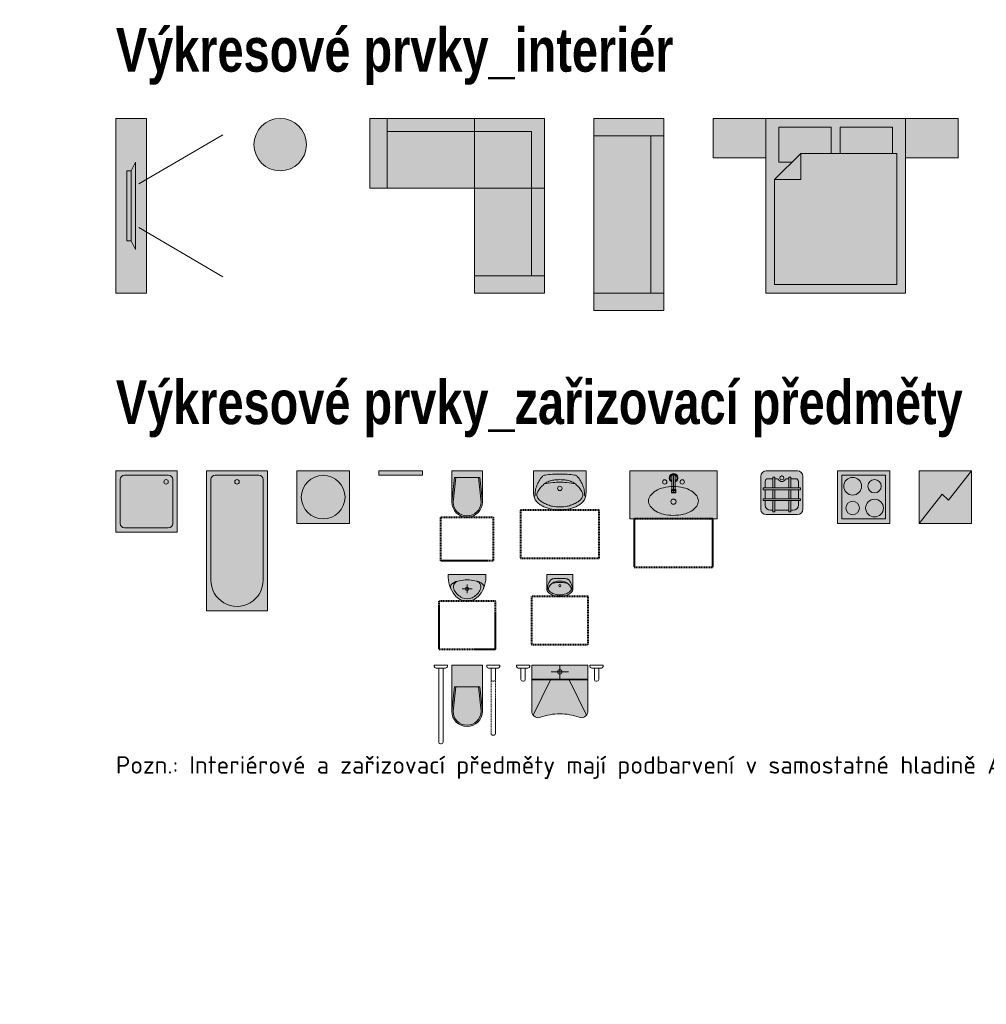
# Model space of a CAD drawing. Header units: millimetres. Extents: x -385852 to 693036, y -525006 to 444206.
# Tile 6 of 156: x -337704 to -326644, y 190566 to 201835. Entities that reach past the tile are written whole.
import ezdxf

# ---------------------------------------------------------------- set-up
doc = ezdxf.new("R2010")
doc.units = ezdxf.units.MM
doc.linetypes.add('DASHED', pattern=[19.049999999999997, 12.7, -6.35])
for name, color, linetype, lineweight in [('A99_N_int', 252, 'Continuous', 9), ('A99_N_leg-text', 7, 'Continuous', 9), ('A99_N_zariz', 251, 'Continuous', 9)]:
    doc.layers.add(name, color=color, linetype=linetype, lineweight=lineweight)
doc.layers.add('A99_N_int-plocha', color=7, linetype='Continuous', lineweight=9, true_color=0xffffff)
doc.layers.add('A99_X_pom', color=40, linetype='Continuous', lineweight=40, plot=False)
doc.styles.add('A99_nadpis', font='impact.ttf')
doc.styles.add('A99_popis', font='isocpeur.ttf')

# ---------------------------------------------------------------- blocks, each defined once
blk = doc.blocks.new('*U44')
at = {"layer": 'A99_N_int-plocha'}
h = blk.add_hatch(color=256, dxfattribs=at)
h.dxf.hatch_style = 1
h.paths.add_polyline_path([(-450, 1400), (0, 1400), (0, 800), (-450, 800)])
h = blk.add_hatch(color=256, dxfattribs=at)
h.dxf.hatch_style = 1
h.paths.add_polyline_path([(0, 800), (0, -800), (-2000, -800), (-2000, 800)])
h = blk.add_hatch(color=256, dxfattribs=at)
h.dxf.hatch_style = 1
h.paths.add_polyline_path([(-450, -800), (0, -800), (0, -1400), (-450, -1400)])
at = {"color": 0}
for p, q in [((-700, 700), (-700, 400)), ((-400, 400), (-700, 700)), ((-700, 400), (-400, 400))]:
    blk.add_line(p, q, dxfattribs=at)
for points in [[(-450, 1400), (0, 1400), (0, 800), (-450, 800)], [(0, 800), (0, -800), (-2000, -800), (-2000, 800)], [(-450, -800), (0, -800), (0, -1400), (-450, -1400)]]:
    blk.add_lwpolyline(points, close=True, dxfattribs=at)
for points in [[(-400, 400), (-400, -700), (-1900, -700), (-1900, 700), (-700, 700)], [(-400, 50), (-100, 50), (-100, 650), (-500, 650), (-500, 500)], [(-400, -50), (-100, -50), (-100, -650), (-400, -650)]]:
    blk.add_lwpolyline(points, dxfattribs=at)
blk = doc.blocks.new('*U25')
at = {"layer": 'A99_N_int-plocha'}
h = blk.add_hatch(color=256, dxfattribs=at)
h.dxf.hatch_style = 1
h.paths.add_polyline_path([(-800, 0), (-800, -2200), (0, -2200), (0, 0)])
at = {"color": 0}
for p, q in [((-800, -200), (0, -200)), ((-150, -2000), (-149.9999999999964, -200)), ((-800, -2000), (0, -2000))]:
    blk.add_line(p, q, dxfattribs=at)
blk.add_lwpolyline([(-800, 0), (-800, -2200), (0, -2200), (0, 0)], close=True, dxfattribs=at)
blk = doc.blocks.new('*U24')
at = {"layer": 'A99_N_int-plocha'}
h = blk.add_hatch(color=256, dxfattribs=at)
h.dxf.hatch_style = 1
h.paths.add_polyline_path([(-2000, -800), (-800, -800), (-800, 0), (-2000, 0)])
h.paths.add_polyline_path([(-800, -800), (0, -800), (0, 0), (-800, 0)])
h.paths.add_polyline_path([(0, -2000), (0, -800), (-800, -800), (-800, -2000)])
at = {"color": 0}
for p, q in [((-1800, -800), (-1800, 0)), ((-1800, 0), (-1800, -150)), ((-1800, -150), (-150, -150)), ((-150, -150), (-150, -1800)), ((-800, -1800), (0, -1800))]:
    blk.add_line(p, q, dxfattribs=at)
for points in [[(-2000, -800), (-800, -800), (-800, 0), (-2000, 0)], [(-800, -800), (0, -800), (0, 0), (-800, 0)], [(0, -2000), (0, -800), (-800, -800), (-800, -2000)]]:
    blk.add_lwpolyline(points, close=True, dxfattribs=at)
blk = doc.blocks.new('*U29')
at = {"layer": 'A99_N_int-plocha'}
h = blk.add_hatch(color=256, dxfattribs=at)
h.dxf.hatch_style = 1
h.paths.add_polyline_path([(350, -2000), (0, -2000), (0, 0), (350, 0)])
at = {"color": 0, "linetype": 'Continuous'}
for p, q in [((262.8214636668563, -749.8453232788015), (1223.190736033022, -187.6619475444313)), ((262.8214636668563, -1250.154676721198), (1223.190736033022, -1812.338052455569))]:
    blk.add_line(p, q, dxfattribs=at)
at = {"color": 0}
for points in [[(350, -2000), (0, -2000), (0, 0), (350, 0)], [(225, -1500), (225, -500), (175, -600), (175, -1400)], [(175, -1400), (175, -600), (125, -600), (125, -1400)]]:
    blk.add_lwpolyline(points, close=True, dxfattribs=at)
blk = doc.blocks.new('*U28')
at = {"layer": 'A99_N_int-plocha'}
h = blk.add_hatch(color=256, dxfattribs=at)
h.dxf.hatch_style = 1
edge = h.paths.add_edge_path()
edge.add_arc((0, 0), 300, 0, 360)
at = {"color": 0, "linetype": 'Continuous'}
blk.add_circle((0, 0), 300, dxfattribs=at)
blk = doc.blocks.new('*U78')
at = {"layer": 'A99_N_int-plocha'}
h = blk.add_hatch(color=256, dxfattribs=at)
h.dxf.hatch_style = 1
h.paths.add_polyline_path([(0, 0), (1600, 0), (1600, -700), (0, -700)])
at = {"color": 0}
for p, q in [((50, -600), (50, -100)), ((100, -50), (1250, -50)), ((1250, -650), (100, -650))]:
    blk.add_line(p, q, dxfattribs=at)
blk.add_lwpolyline([(0, 0), (1600, 0), (1600, -700), (0, -700)], close=True, dxfattribs=at)
blk.add_circle((125, -350), 25, dxfattribs=at)
for centre, radius, start, end in [((100, -100), 50, 90, 180), ((1250, -350), 300, 270, 90), ((100, -600), 50, 180, 270)]:
    blk.add_arc(centre, radius, start, end, dxfattribs=at)
blk = doc.blocks.new('A99_zariz-pracka')
at = {"layer": 'A99_N_int-plocha'}
h = blk.add_hatch(color=256, dxfattribs=at)
h.dxf.hatch_style = 1
h.paths.add_polyline_path([(0, -600), (600, -600), (600, 0), (0, 0)])
at = {"color": 0}
blk.add_lwpolyline([(0, -600), (600, -600), (600, 0), (0, 0)], close=True, dxfattribs=at)
blk.add_circle((300, -300), 250, dxfattribs=at)
blk = doc.blocks.new('A99_zariz-zebrik')
at = {"layer": 'A99_N_int-plocha'}
h = blk.add_hatch(color=256, dxfattribs=at)
h.dxf.hatch_style = 1
h.paths.add_polyline_path([(0, 0), (500, 0), (500, -50), (0, -50)])
at = {"color": 0}
blk.add_lwpolyline([(0, 0), (500, 0), (500, -50), (0, -50)], close=True, dxfattribs=at)
blk = doc.blocks.new('*U79')
at = {"layer": 'A99_N_int-plocha'}
h = blk.add_hatch(color=256, dxfattribs=at)
h.dxf.hatch_style = 1
h.paths.add_polyline_path([(0, 0), (600, 0), (600, -600), (0, -600)])
at = {"color": 0}
for points in [[(0, 0), (600, 0), (600, -600), (0, -600)], [(50, -50), (549.9999999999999, -50), (550, -550), (50, -550)]]:
    blk.add_lwpolyline(points, close=True, dxfattribs=at)
for centre, radius in [((175, -175), 101.4376994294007), ((425, -174.9999999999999), 76.87909851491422), ((424.9999999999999, -424.9999999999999), 101.4376994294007), ((175.0000000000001, -424.9999999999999), 76.87909851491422)]:
    blk.add_circle(centre, radius, dxfattribs=at)
blk = doc.blocks.new('A99_zariz-lednicka')
at = {"layer": 'A99_N_int-plocha'}
h = blk.add_hatch(color=256, dxfattribs=at)
h.dxf.hatch_style = 1
h.paths.add_polyline_path([(0, 0), (600, 0), (600, -600), (0, -600)])
at = {"color": 0}
for p, q in [((335.3553390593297, -335.3553390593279), (600, 0)), ((264.6446609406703, -264.6446609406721), (0, -600)), ((264.6446609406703, -264.6446609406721), (335.3553390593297, -335.3553390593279))]:
    blk.add_line(p, q, dxfattribs=at)
blk.add_lwpolyline([(0, 0), (600, 0), (600, -600), (0, -600)], close=True, dxfattribs=at)
blk = doc.blocks.new('A99_zariz-vylevka')
at = {"layer": 'A99_N_int-plocha'}
blk.add_hatch(color=256, dxfattribs=at).paths.add_polyline_path([(240.097026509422, -59.79986404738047, 0.4132369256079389), (180.0973607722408, -7.247535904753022e-12), (-180.0973607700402, 0, 0.413263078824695), (-239.9026397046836, -59.99973726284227), (-239.9026397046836, -439.8362903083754, 0.4151646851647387), (-179.7078118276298, -499.8360275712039), (180.0973607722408, -499.8360275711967, 0.4151908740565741), (240.097026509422, -439.6358925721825)])
at = {"color": 0}
for p, q in [((180.0973607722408, 0), (-180.0973607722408, 0)), ((-239.9026397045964, -439.8362903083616), (-239.9026397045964, -59.99973726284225)), ((-101.9642099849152, -89.83614344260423), (-159.9028685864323, -89.83614344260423)), ((-101.9642099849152, -69.97172904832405), (-79.21494334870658, -69.97172904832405)), ((-101.9642099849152, -194.9652039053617), (-101.9642099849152, -69.97172904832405)), ((-79.21494334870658, -69.97172904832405), (-79.21494334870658, -194.9652039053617)), ((-49.6560740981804, -89.83614344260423), (-79.21494334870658, -89.83614344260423)), ((-40.33475570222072, -96.21495523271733), (-49.6560740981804, -89.83614344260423)), ((49.85009352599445, -89.83604712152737), (40.52872113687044, -96.21501336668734)), ((81.45142595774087, -89.83604712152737), (49.85009352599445, -89.83604712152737)), ((81.45142595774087, -69.97172904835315), (104.2006925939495, -69.97172904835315)), ((81.45142595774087, -194.9652039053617), (81.45142595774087, -69.97172904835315)), ((104.2006925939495, -69.97172904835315), (104.2006925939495, -194.9652039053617)), ((160.0971156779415, -89.83601898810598), (104.2006925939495, -89.83604712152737)), ((240.097026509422, -60.23482894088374), (240.097026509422, -440.0361635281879)), ((-211.4446423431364, -194.9652039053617), (212.2592740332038, -194.9652039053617)), ((-211.4446423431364, -216.2708616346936), (-211.4446423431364, -194.9652039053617)), ((212.2592740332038, -216.2708616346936), (-211.4446423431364, -216.2708616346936)), ((-189.9028570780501, -194.9652039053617), (-189.9028570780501, -119.9135433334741)), ((-189.902599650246, -318.5382662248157), (-189.902599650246, -216.2708616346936)), ((-101.9642099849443, -318.5382662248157), (-101.9642099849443, -216.2708616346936)), ((-79.21494334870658, -216.2708616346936), (-79.21494334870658, -318.5382662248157)), ((81.45142595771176, -318.5382662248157), (81.45142595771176, -216.2708616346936)), ((104.2006925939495, -216.2708616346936), (104.2006925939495, -318.5382662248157)), ((190.09711424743, -119.836018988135), (190.09711424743, -194.9652039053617)), ((190.09711424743, -216.2708616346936), (190.09711424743, -318.5382662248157)), ((212.2592740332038, -194.9652039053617), (212.2592740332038, -216.2708616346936)), ((-211.4446423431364, -339.8439239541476), (-211.4446423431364, -318.5382662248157)), ((-211.4446423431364, -318.5382662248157), (212.2592740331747, -318.5382662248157)), ((212.2592740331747, -318.5382662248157), (212.2592740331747, -339.8439239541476)), ((212.2592740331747, -339.8439239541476), (-211.4446423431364, -339.8439239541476)), ((-189.902599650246, -389.9377766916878), (-189.902599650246, -339.8439239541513)), ((-101.9642099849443, -449.8359798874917), (-130.096866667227, -449.8359798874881)), ((-101.9642099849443, -469.0982828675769), (-101.9642099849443, -339.8439239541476)), ((-79.21494334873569, -339.8439239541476), (-79.21494334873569, -469.0982828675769)), ((81.45142595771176, -449.8359798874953), (-79.21494334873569, -449.8359798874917)), ((81.45142595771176, -469.098282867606), (81.45142595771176, -339.8439239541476)), ((104.2006925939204, -339.8439239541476), (104.2006925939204, -469.098282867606)), ((130.0972592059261, -449.8359798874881), (104.2006925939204, -449.8359798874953)), ((190.09711424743, -339.8439239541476), (190.09711424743, -389.9717099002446)), ((180.0973607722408, -499.8360275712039), (-180.0973607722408, -499.8360275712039)), ((-79.21494334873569, -469.0982828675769), (-101.9642099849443, -469.0982828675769)), ((104.2006925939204, -469.098282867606), (81.45142595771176, -469.098282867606))]:
    blk.add_line(p, q, dxfattribs=at)
for centre, radius, start, end in [((-179.9025862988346, -59.99973726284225), 60.00005340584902, 90.18599608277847, 180), ((-159.9029534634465, -119.8363761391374), 30.00000286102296, 90.00002003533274, 180.1473786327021), ((0.09699741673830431, -75.76831837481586), 45.3077434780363, 206.8260615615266, 333.1738560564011), ((0.09704749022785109, -80.50788683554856), 23.37559493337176, 110.3918908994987, 270), ((0.09704749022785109, -80.50788683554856), 23.37559493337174, 74.85069234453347, 105.1493076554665), ((0.09704749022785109, -80.50788683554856), 23.37559493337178, 270, 69.6081091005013), ((160.0971156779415, -119.8360156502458), 29.99999666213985, 0, 90.07846720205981), ((180.0973607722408, -59.99999952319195), 59.99999952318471, 0.1911156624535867, 90), ((-179.9025862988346, -439.8362903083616), 60.00005340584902, 180, 269.8140039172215), ((-129.902680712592, -389.8362893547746), 60.00000476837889, 180.0969133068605, 269.8145657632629), ((130.0972592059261, -389.8359713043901), 60.00000858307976, 270, 359.8703790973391), ((180.0973607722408, -439.8360280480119), 59.99999952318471, 270, 359.8088843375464)]:
    blk.add_arc(centre, radius, start, end, dxfattribs=at)
blk = doc.blocks.new('*U77')
at = {"layer": 'A99_N_int-plocha'}
blk.add_hatch(color=256, dxfattribs=at).paths.add_polyline_path([(0, 0), (700, 0), (700, 700), (0, 700)])
at = {"color": 0}
blk.add_lwpolyline([(0, 0), (700, 0), (700, 700), (0, 700)], close=True, dxfattribs=at)
blk.add_lwpolyline([(100, 50), (600, 50, 0.414213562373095), (650, 100), (650, 600, 0.414213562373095), (600, 650), (100, 650, 0.414213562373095), (50, 600), (50, 100, 0.414213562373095)], format="xyb", close=True, dxfattribs=at)
blk.add_circle((125, 125), 25, dxfattribs=at)
blk = doc.blocks.new('A99_zariz-wc')
at = {"layer": 'A99_N_int-plocha'}
h = blk.add_hatch(color=256, dxfattribs=at)
h.dxf.hatch_style = 1
h.paths.add_polyline_path([(-175, 0), (-175, -354.9999999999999), (-145, -75), (145, -75), (175, -355.0000000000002), (175, 3.552713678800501e-15)])
h.paths.add_polyline_path([(-129.914148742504, -75), (-159.9980822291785, -355.783379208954, 0.995115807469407), (159.9980822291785, -355.7833792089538), (129.9141487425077, -75)], flags=17)
h.paths.add_polyline_path([(-175, -355, 1), (175, -354.9999999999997), (145, -75), (129.9141487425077, -75), (159.9980822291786, -355.783379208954, -0.9951158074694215), (-159.9980822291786, -355.7833792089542), (-129.914148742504, -75), (-145, -75)])
at = {"color": 0}
for p, q in [((-145, -75), (-175, -355)), ((-129.914148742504, -75), (-159.99808222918, -355.7833792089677)), ((-145, -75), (145, -75)), ((129.9141487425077, -75), (159.99808222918, -355.7833792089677)), ((145, -75), (175, -355))]:
    blk.add_line(p, q, dxfattribs=at)
blk.add_lwpolyline([(175, -355), (175, 0), (-175, 0), (-175, -355)], dxfattribs=at)
for radius, start, end in [(175, 180, 0), (160, 180.2805281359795, 359.7194718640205)]:
    blk.add_arc((0, -355), radius, start, end, dxfattribs=at)
at = {"layer": 'A99_X_pom', "linetype": 'DASHED'}
blk.add_lwpolyline([(-300, -530), (300, -530), (300, -1030), (-300, -1030)], close=True, dxfattribs=at)
blk = doc.blocks.new('A99_zariz-umyvadlo')
at = {"layer": 'A99_N_int-plocha'}
h = blk.add_hatch(color=256, dxfattribs=at)
h.dxf.hatch_style = 1
edge = h.paths.add_edge_path()
edge.add_line((300, 0), (-300, 0))
edge.add_line((-300, 0), (-300, -249.9999855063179))
edge.add_spline(control_points=[(-299.9999992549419, -250), (-299.2289338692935, -265.7484558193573), (-297.6852931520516, -297.2762070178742), (-276.9343290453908, -340.8458056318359), (-244.3402594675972, -375.7704109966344), (-190.0385187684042, -408.8369978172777), (-115.1061420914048, -434.8639283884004), (-45.60767403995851, -448.4934414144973), (-7.000217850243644, -448.5273058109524), (0, -448.5334030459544)], knot_values=[0, 0, 0, 0, 46.92428260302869, 93.94045511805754, 141.1205440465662, 188.4351576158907, 283.1398468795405, 377.9124379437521, 398.902203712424, 398.902203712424, 398.902203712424, 398.902203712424], degree=3, periodic=0)
edge.add_spline(control_points=[(0, -448.5334030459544), (7.000217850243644, -448.5273058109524), (45.60767403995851, -448.4934414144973), (115.1061420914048, -434.8639283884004), (190.0385187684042, -408.8369978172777), (244.3402594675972, -375.7704109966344), (276.9343290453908, -340.8458056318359), (297.6852931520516, -297.2762070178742), (299.2289338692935, -265.7484558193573), (299.9999992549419, -250)], knot_values=[0, 0, 0, 0, 20.98976576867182, 115.7623568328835, 210.4670460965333, 257.7816596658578, 304.9617485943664, 351.9779211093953, 398.902203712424, 398.902203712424, 398.902203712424, 398.902203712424], degree=3, periodic=0)
edge.add_line((300, -249.9999855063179), (300, 0))
at = {"color": 0}
for p, q in [((-300, 0), (300, 0)), ((-300, 0), (-300, -250)), ((300, 0), (300, -250))]:
    blk.add_line(p, q, dxfattribs=at)
blk.add_circle((0, -200), 25, dxfattribs=at)
for points in [[(-284.4695158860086, -289.5753346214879), (-279.5693469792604, -228.2609031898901), (-263.3996659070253, -168.8658191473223), (-236.5059236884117, -113.39369284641), (-199.7953190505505, -63.71574806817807), (-185.9586148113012, -52.87118353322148), (-169.1679986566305, -47.45569846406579), (-84.7852158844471, -38.67629665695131), (-0.2640467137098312, -35.42993408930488)], [(0, -100), (-55.35228253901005, -102.4615493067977), (-109.2510482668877, -113.7910947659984), (-159.3845257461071, -137.0031224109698), (-202.4950102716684, -171.2167697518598), (-237.5608412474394, -213.456910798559), (-263.082897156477, -261.9177105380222), (-256.3669442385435, -302.1971367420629), (-232.1244377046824, -335.2575349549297), (-186.4177426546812, -366.1751130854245), (-136.0656995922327, -388.989315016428), (-82.52657496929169, -405.2865751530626), (0.005794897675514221, -412.735141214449)], [(0, -100), (55.35228253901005, -102.4615493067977), (109.2510482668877, -113.7910947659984), (159.3845257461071, -137.0031224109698), (202.4950102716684, -171.2167697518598), (237.5608412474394, -213.456910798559), (263.082897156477, -261.9177105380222), (256.3669442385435, -302.1971367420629), (232.1244377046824, -335.2575349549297), (186.4177426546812, -366.1751130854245), (136.0656995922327, -388.989315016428), (82.52657496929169, -405.2865751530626), (-0.005794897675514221, -412.735141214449)], [(284.4695158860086, -289.5753346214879), (279.5693469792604, -228.2609031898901), (263.3996659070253, -168.8658191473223), (236.5059236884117, -113.39369284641), (199.7953190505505, -63.71574806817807), (185.9586148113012, -52.87118353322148), (169.1679986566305, -47.45569846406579), (84.7852158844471, -38.67629665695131), (0.2640467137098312, -35.42993408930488)], [(-299.9999992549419, -250), (-294.6253604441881, -296.6154647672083), (-275.003971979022, -339.3415878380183), (-243.0360894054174, -374.0405110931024), (-203.1757791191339, -399.5322415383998), (-114.476178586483, -432.7189713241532), (-20.98810729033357, -448.2696800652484), (0.003679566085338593, -448.5334062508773)], [(299.9999992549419, -250), (294.6253604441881, -296.6154647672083), (275.003971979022, -339.3415878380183), (243.0360894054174, -374.0405110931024), (203.1757791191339, -399.5322415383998), (114.476178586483, -432.7189713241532), (20.98810729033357, -448.2696800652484), (-0.003679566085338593, -448.5334062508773)]]:
    blk.add_spline(points, degree=3, dxfattribs=at)
for points in [[(0.002854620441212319, -130.2529310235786), (-26.17006910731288, -130.3520799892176), (-104.788598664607, -130.6499047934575), (-148.2291132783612, -141.7525053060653), (-177.2078301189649, -149.1589349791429)], [(-0.002854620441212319, -130.2529310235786), (26.17006910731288, -130.3520799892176), (104.788598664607, -130.6499047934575), (148.2291132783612, -141.7525053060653), (177.2078301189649, -149.1589349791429)]]:
    blk.add_open_spline(points, degree=3, knots=[0, 0, 0, 0, 56.03453821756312, 168.3171908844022, 168.3171908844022, 168.3171908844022, 168.3171908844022], dxfattribs=at)
at = {"layer": 'A99_X_pom', "linetype": 'DASHED'}
blk.add_lwpolyline([(-450.0000000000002, -998.5334062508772), (449.9999999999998, -998.5334062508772), (449.9999999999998, -448.5334062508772), (-450.0000000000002, -448.5334062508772)], close=True, dxfattribs=at)
blk = doc.blocks.new('A99_zariz-umyvadlo-wc')
at = {"layer": 'A99_N_int-plocha'}
h = blk.add_hatch(color=256, dxfattribs=at)
edge = h.paths.add_edge_path()
edge.add_line((150.0000000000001, 0), (-150, 0))
edge.add_line((-150, 0), (-150, -150.7332895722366))
edge.add_spline(control_points=[(-149.999999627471, -150.7332968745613), (-149.6144669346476, -158.6075247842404), (-148.8426465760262, -174.3714003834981), (-138.4671645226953, -196.1561996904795), (-122.1701297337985, -213.6185023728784), (-95.01925938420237, -230.1517957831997), (-57.55307104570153, -243.1652610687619), (-22.80383701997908, -249.9800175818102), (-3.500108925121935, -249.9969497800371), (5.684341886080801e-14, -249.9999983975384)], knot_values=[0, 0, 0, 0, 23.46214130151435, 46.97022755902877, 70.5602720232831, 94.21757880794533, 141.5699234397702, 188.9562189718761, 199.451101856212, 199.451101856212, 199.451101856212, 199.451101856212], degree=3, periodic=0)
edge.add_spline(control_points=[(-5.684341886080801e-14, -249.9999983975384), (3.500108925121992, -249.9969497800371), (22.80383701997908, -249.9800175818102), (57.55307104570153, -243.1652610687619), (95.01925938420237, -230.1517957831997), (122.1701297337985, -213.6185023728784), (138.4671645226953, -196.1561996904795), (148.8426465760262, -174.3714003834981), (149.6144669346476, -158.6075247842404), (149.999999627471, -150.7332968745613)], knot_values=[0, 0, 0, 0, 10.49488288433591, 57.88117841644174, 105.2335230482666, 128.8908298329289, 152.4808742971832, 175.9889605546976, 199.451101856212, 199.451101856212, 199.451101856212, 199.451101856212], degree=3, periodic=0)
edge.add_line((150, -150.7332895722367), (150.0000000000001, 0))
at = {"color": 0}
for p, q in [((-150, 0), (150, 0)), ((-150, 0), (-150, -150.7332968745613)), ((150, 0), (150, -150.7332968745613))]:
    blk.add_line(p, q, dxfattribs=at)
blk.add_circle((-2.168404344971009e-19, -125.7332968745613), 12.5, dxfattribs=at)
for points in [[(-142.2347579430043, -170.5209641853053), (-139.7846734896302, -139.8637484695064), (-131.6998329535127, -110.1662064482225), (-118.2529618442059, -82.43014329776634), (-99.89765952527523, -57.59117090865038), (-92.97930740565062, -52.16888864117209), (-84.58399932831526, -49.46114610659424), (-42.39260794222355, -45.071445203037), (-0.1320233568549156, -43.44826391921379)], [(-2.168404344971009e-19, -75.73329687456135), (-27.67614126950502, -76.96407152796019), (-54.62552413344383, -82.62884425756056), (-79.69226287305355, -94.23485808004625), (-101.2475051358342, -111.3416817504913), (-118.7804206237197, -132.4617522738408), (-131.5414485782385, -156.6921521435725), (-128.1834721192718, -176.8318652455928), (-116.0622188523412, -193.3620643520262), (-93.2088713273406, -208.8208534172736), (-68.03284979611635, -220.2279543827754), (-41.26328748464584, -228.3765844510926), (0.002897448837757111, -232.1008674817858)], [(-2.168404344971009e-19, -75.73329687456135), (27.67614126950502, -76.96407152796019), (54.62552413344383, -82.62884425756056), (79.69226287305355, -94.23485808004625), (101.2475051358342, -111.3416817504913), (118.7804206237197, -132.4617522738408), (131.5414485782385, -156.6921521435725), (128.1834721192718, -176.8318652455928), (116.0622188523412, -193.3620643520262), (93.2088713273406, -208.8208534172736), (68.03284979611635, -220.2279543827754), (41.26328748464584, -228.3765844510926), (-0.002897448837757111, -232.1008674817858)], [(142.2347579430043, -170.5209641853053), (139.7846734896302, -139.8637484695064), (131.6998329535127, -110.1662064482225), (118.2529618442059, -82.43014329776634), (99.89765952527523, -57.59117090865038), (92.97930740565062, -52.16888864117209), (84.58399932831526, -49.46114610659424), (42.39260794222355, -45.071445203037), (0.1320233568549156, -43.44826391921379)], [(-149.999999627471, -150.7332968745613), (-147.3126802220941, -174.0410292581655), (-137.501985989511, -195.4040907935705), (-121.5180447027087, -212.7535524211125), (-101.587889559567, -225.4994176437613), (-57.2380892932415, -242.092782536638), (-10.49405364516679, -249.8681369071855), (0.001839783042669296, -250)], [(149.999999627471, -150.7332968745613), (147.3126802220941, -174.0410292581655), (137.501985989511, -195.4040907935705), (121.5180447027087, -212.7535524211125), (101.587889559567, -225.4994176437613), (57.2380892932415, -242.092782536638), (10.49405364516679, -249.8681369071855), (-0.001839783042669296, -250)]]:
    blk.add_spline(points, degree=3, dxfattribs=at)
for points in [[(0.001427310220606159, -90.85976238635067), (-13.08503455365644, -90.90933686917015), (-52.39429933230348, -91.0582492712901), (-74.1145566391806, -96.60954952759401), (-88.60391505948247, -100.3127643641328)], [(-0.00142731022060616, -90.85976238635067), (13.08503455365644, -90.90933686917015), (52.39429933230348, -91.0582492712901), (74.1145566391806, -96.60954952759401), (88.60391505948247, -100.3127643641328)]]:
    blk.add_open_spline(points, degree=3, knots=[0, 0, 0, 0, 56.03453821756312, 168.3171908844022, 168.3171908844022, 168.3171908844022, 168.3171908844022], dxfattribs=at)
at = {"layer": 'A99_X_pom', "linetype": 'DASHED'}
blk.add_lwpolyline([(-325.0000000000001, -800), (324.9999999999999, -800), (324.9999999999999, -250), (-325.0000000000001, -250)], close=True, dxfattribs=at)
blk = doc.blocks.new('A99_zariz-pisoar')
at = {"layer": 'A99_N_int-plocha'}
h = blk.add_hatch(color=256, dxfattribs=at)
h.dxf.hatch_style = 1
h.paths.add_polyline_path([(215.2215564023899, 0), (-215.2215564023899, 0, 0.1860006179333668), (-142.1899665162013, -234.5585546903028, 0.2257689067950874), (-0.4222610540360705, -302.1513217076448, 0.2269840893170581), (142.189966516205, -234.5585546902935, 0.1860006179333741)])
at = {"color": 0, "linetype": 'Continuous', "ltscale": 0.75, "flags": 128}
for points in [[(215.22155640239, 0), (-215.22155640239, 0)], [(56.56379635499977, -162.9590479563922), (-56.56379635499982, -162.9590479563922)], [(-2.109423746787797e-14, -114.2713213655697), (-2.109423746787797e-14, -211.6467745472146)]]:
    blk.add_lwpolyline(points, dxfattribs=at)
at = {"color": 0, "linetype": 'Continuous', "ltscale": 0.75}
blk.add_lwpolyline([(-0.4222610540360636, -302.1513217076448), (0.4222610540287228, -302.1513217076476)], dxfattribs=at)
blk.add_circle((-0.0001937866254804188, -162.9590479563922), 19.41418440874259, dxfattribs=at)
for centre, radius, start, end in [((125.6530567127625, -22.51484457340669), 341.6173591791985, 176.2210898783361, 218.3676585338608), ((-125.6530567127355, -22.5148445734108), 341.6173591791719, 321.6323414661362, 3.778910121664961), ((-147.1400908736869, -139.2162310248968), 42.23022447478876, 115.7461888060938, 194.7024902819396), ((-64.14103652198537, -240.3328670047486), 172.1465675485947, 97.53816660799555, 126.0650412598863), ((-88.73546322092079, -140.5580462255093), 68.46194970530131, 104.1542663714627, 212.0986521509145), ((0.7500031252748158, -490.1420234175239), 429.4707053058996, 78.11399764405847, 101.7522069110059), ((67.46745701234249, -235.8632313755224), 167.4012464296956, 48.02696675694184, 82.53856408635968), ((87.87184271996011, -140.3178739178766), 69.68348352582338, 325.1438198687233, 71.65829422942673), ((155.0944593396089, -139.104047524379), 36.86402529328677, 330.4468350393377, 48.70535169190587), ((37.05405946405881, -79.28426042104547), 208.1187206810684, 207.9835329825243, 242.9873758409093), ((-10.95787445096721, -105.4380226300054), 172.9750809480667, 292.969333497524, 334.412788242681), ((-0.2739060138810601, -119.3734191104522), 182.7779628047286, 219.0642593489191, 269.9534948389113), ((-0.463537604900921, -151.0993783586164), 127.1007327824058, 243.3512521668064, 296.6487478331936), ((0.2739060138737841, -119.3734191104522), 182.7779628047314, 270.0465051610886, 320.9357406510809)]:
    blk.add_arc(centre, radius, start, end, dxfattribs=at)
at = {"layer": 'A99_X_pom', "linetype": 'DASHED'}
blk.add_lwpolyline([(-325.0000000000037, -852.1513217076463), (324.9999999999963, -852.1513217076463), (324.9999999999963, -302.1513217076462), (-325.0000000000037, -302.1513217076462)], close=True, dxfattribs=at)
blk = doc.blocks.new('A99_zariz-umyvadlo-invalid')
h = blk.add_hatch()
h.set_pattern_fill('ANGLE', color=256, scale=10)
h.set_pattern_definition([(0, (0, 0), (0, 2.75), [2, -0.75]), (90, (0, 0), (-2.75, 1.683889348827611e-16), [2, -0.75])])
edge = h.paths.add_edge_path()
edge.add_line((-320.0000114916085, 2.113973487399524e-12), (-320.0000460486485, -536.7848437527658))
edge.add_arc((-246.0125233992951, -524.5028857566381), 75.00000000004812, 189.4251753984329, 290.4578278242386)
edge.add_arc((-1.350067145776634, -1180.35356454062), 624.9998788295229, 89.87624000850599, 110.457827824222, ccw=False)
edge.add_arc((1.349873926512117, -1180.353564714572), 624.9998788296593, 69.54216479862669, 90.12375261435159, ccw=False)
edge.add_arc((246.0124146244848, -524.5029174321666), 74.9999999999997, 249.5421647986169, 350.5748598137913)
edge.add_line((319.9999448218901, -536.7848299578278), (319.9999793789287, 0))
edge.add_line((319.9999793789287, -3.918869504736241e-14), (-319.9999793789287, 3.208326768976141e-14))
at = {"layer": 'A99_N_int-plocha'}
h = blk.add_hatch(color=256, dxfattribs=at)
h.dxf.hatch_style = 1
edge = h.paths.add_edge_path()
edge.add_arc((246.0124146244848, -524.5029174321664), 74.99999999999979, 320.7857191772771, 350.5748598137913)
edge.add_line((319.9999448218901, -536.7848299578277), (319.9999686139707, -167.2153170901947))
edge.add_line((319.9999686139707, -167.2153170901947), (108.5126606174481, -167.2153034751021))
edge.add_line((108.5126606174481, -167.2153034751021), (304.1214345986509, -571.9196001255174))
edge = h.paths.add_edge_path()
edge.add_arc((-246.0125233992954, -524.5028857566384), 75.0000000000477, 219.2142127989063, 290.4578278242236)
edge.add_arc((-1.350067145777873, -1180.35356454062), 624.9998788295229, 449.8762400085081, 470.4578278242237, ccw=False)
edge.add_arc((1.349873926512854, -1180.353564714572), 624.9998788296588, 429.5421647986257, 450.12375261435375, ccw=False)
edge.add_arc((246.0124146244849, -524.5029174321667), 74.99999999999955, 249.5421647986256, 320.7857191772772)
edge.add_line((304.1214345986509, -571.9196001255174), (108.5126606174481, -167.2153034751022))
edge.add_line((108.5126606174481, -167.2153034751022), (-108.5128033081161, -167.2152895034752))
edge.add_line((-108.5128033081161, -167.2152895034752), (-304.1215996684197, -571.9194994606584))
edge = h.paths.add_edge_path()
edge.add_arc((-246.0125233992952, -524.5028857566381), 75.00000000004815, 189.4251753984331, 219.2142127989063)
edge.add_line((-304.1215996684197, -571.9194994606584), (-108.5128033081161, -167.2152895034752))
edge.add_line((-108.5128033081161, -167.2152895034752), (-320.000022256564, -167.2152758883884))
edge.add_line((-320.000022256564, -167.2152758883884), (-320.0000460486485, -536.784843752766))
h.paths.add_polyline_path([(-320.0000222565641, -167.2152758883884), (-108.5128033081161, -167.2152895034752), (319.9999686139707, -167.2153170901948), (319.9999692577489, -157.2153170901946), (-320.0000216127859, -157.2152758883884)])
h.paths.add_polyline_path([(-320.0000216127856, -157.2152758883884), (319.9999692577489, -157.2153170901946), (319.9999793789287, -3.208326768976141e-14), (-320.0000114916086, 4.629412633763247e-14)])
for p, q in [((-495.0000135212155, 1.567733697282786e-13), (-495.0000135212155, -11.85424949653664)), ((-494.9999773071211, 1.287554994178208e-06), (-344.9999773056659, 1.347085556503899e-06)), ((-345.000013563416, -11.85424954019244), (-345.0000135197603, 1.016642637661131e-13)), ((-6.058037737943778e-05, 3.126388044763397e-12), (-7.02370508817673e-05, -150.0000000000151)), ((-475.0000135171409, -31.85424949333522), (-365.0000135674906, -31.85424953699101)), ((-445.0000135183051, -31.85424949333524), (-445.0000133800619, -161.854249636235)), ((-395.000013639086, -161.8542497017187), (-395.0000135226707, -31.85424949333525)), ((99.99993459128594, -75.00000643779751), (-100.0000654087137, -74.99999356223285)), ((344.9999773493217, -11.85425082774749), (344.9999773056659, -1.287554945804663e-06)), ((345.0000135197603, -1.805920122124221e-06), (495.0000135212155, -1.746389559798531e-06)), ((474.9999773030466, -31.85425078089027), (364.9999773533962, -31.85425082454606)), ((395.000013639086, -161.8542497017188), (395.0000135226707, -31.8542494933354)), ((445.0000135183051, -31.8542494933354), (445.0000133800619, -161.8542496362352)), ((494.9999773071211, -1.287554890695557e-06), (494.9999773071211, -11.85425078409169)), ((-425.0000133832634, -181.8542496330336), (-415.0000135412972, -181.8542497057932)), ((319.9999371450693, -157.2153170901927), (-320.0000537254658, -157.2152758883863)), ((319.9999365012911, -167.2153170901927), (-320.0000543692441, -167.2152758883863)), ((-304.1216116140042, -571.919524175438), (-108.5128033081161, -167.2152895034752)), ((304.1214226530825, -571.9195754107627), (108.5126606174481, -167.2153034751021)), ((425.0000133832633, -181.8542496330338), (415.0000135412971, -181.8542497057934))]:
    blk.add_line(p, q)
blk.add_lwpolyline([(-320.0000114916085, 2.113973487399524e-12), (-320.0000460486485, -536.7848437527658, 0.4718047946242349), (-219.7986842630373, -594.7726135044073, -0.0900463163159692), (-5.63736643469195e-05, -555.3551437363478, -0.09004631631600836), (219.7985664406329, -594.7726418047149, 0.4718050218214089), (319.9999448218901, -536.7848299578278), (319.9999793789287, -3.918869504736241e-14), (-319.9999793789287, 3.208326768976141e-14)], format="xyb")
blk.add_circle((-6.540871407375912e-05, -75.00000000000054), 25)
for centre, start, end in [((-475.0000135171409, -11.85424949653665), 180, 270), ((-365.0000135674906, -11.85424954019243), 270, 0), ((364.9999773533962, -11.85425082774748), 180, 270.0000000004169), ((474.9999773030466, -11.85425078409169), 270, 0), ((-425.0000133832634, -161.8542496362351), 180, 270), ((-415.0000136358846, -161.8542497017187), 270.0000002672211, 0), ((415.0000136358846, -161.8542497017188), 180, 269.9999997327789), ((425.0000133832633, -161.8542496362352), 270, 0)]:
    blk.add_arc(centre, 19.99999999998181, start, end)
blk = doc.blocks.new('*U81')
at = {"layer": 'A99_N_int-plocha'}
h = blk.add_hatch(color=256, dxfattribs=at)
h.dxf.hatch_style = 1
h.paths.add_polyline_path([(145, -245), (175, -525.0000000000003), (175, -2.842170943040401e-14), (-175, -5.684341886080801e-14), (-175, -524.9999999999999), (-145, -245)])
h.paths.add_polyline_path([(-129.914148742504, -245), (-159.9980822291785, -525.783379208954, 0.995115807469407), (159.9980822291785, -525.7833792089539), (129.9141487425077, -245)], flags=17)
h.paths.add_polyline_path([(-175, -525, 1), (175, -524.9999999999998), (145, -245), (129.9141487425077, -245), (159.9980822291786, -525.7833792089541, -0.9951158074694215), (-159.9980822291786, -525.7833792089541), (-129.914148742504, -245), (-145, -245)])
for p, q in [((-375.0000000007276, 4.618527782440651e-14), (-375.0000000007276, -11.85424949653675)), ((-375.0000000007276, 4.618527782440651e-14), (-224.9999999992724, -5.953051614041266e-08)), ((-225.0000000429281, -11.85424954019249), (-224.9999999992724, 4.618527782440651e-14)), ((225.0000000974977, -11.85424954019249), (225.000000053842, 4.973799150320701e-14)), ((375.0000000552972, 4.973799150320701e-14), (225.000000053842, 4.973799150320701e-14)), ((375.0000000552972, 4.973799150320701e-14), (375.0000000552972, -11.85424949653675)), ((-354.9999999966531, -31.85424949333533), (-245.0000000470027, -31.85424953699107)), ((-324.9999999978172, -31.85424950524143), (-324.9999999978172, -880.000000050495)), ((-274.9999998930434, -879.9999999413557), (-275.0000000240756, -31.85424952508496)), ((355.0000000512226, -31.85424949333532), (245.0000001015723, -31.85424953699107)), ((275.0000001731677, -161.8542497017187), (275.0000000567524, -31.85424949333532)), ((325.0000000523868, -31.85424949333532), (324.9999999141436, -161.8542496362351)), ((304.999999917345, -181.8542496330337), (295.0000000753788, -181.8542497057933)), ((-305.0000000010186, -900.0000000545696), (-294.999999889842, -899.9999999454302))]:
    blk.add_line(p, q)
at = {"linetype": 'DASHED'}
for p, q in [((274.999999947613, -779.9999999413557), (275.0000000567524, -156.8542494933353)), ((325.0000000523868, -156.8542494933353), (325.0000000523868, -780.000000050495)), ((305.0000000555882, -800.0000000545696), (294.9999999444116, -799.9999999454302))]:
    blk.add_line(p, q, dxfattribs=at)
at = {"color": 0}
for p, q in [((-145, -245), (-175, -525)), ((-129.914148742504, -245), (-159.99808222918, -525.7833792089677)), ((-145, -245), (145, -245)), ((129.9141487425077, -245), (159.99808222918, -525.7833792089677)), ((145, -245), (175, -525))]:
    blk.add_line(p, q, dxfattribs=at)
blk.add_lwpolyline([(-175, -525), (-175, 0), (175, 0), (175, -525)], dxfattribs=at)
for centre, radius, start, end in [((-354.9999999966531, -11.85424949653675), 19.99999999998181, 180, 270), ((-245.0000000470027, -11.85424954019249), 19.99999999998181, 269.9999999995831, 0), ((245.0000001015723, -11.85424954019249), 19.99999999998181, 180, 270), ((355.0000000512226, -11.85424949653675), 19.99999999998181, 270, 0), ((295.0000001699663, -161.8542497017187), 19.99999999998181, 180, 269.9999997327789), ((304.999999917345, -161.8542496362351), 19.99999999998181, 270, 0), ((-305.0000000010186, -880.000000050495), 20.0000000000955, 180, 269.9999999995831), ((-294.999999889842, -879.9999999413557), 19.99999999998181, 270, 0)]:
    blk.add_arc(centre, radius, start, end)
for radius, start, end in [(175, 180, 0), (160, 180.2805281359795, 359.7194718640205)]:
    blk.add_arc((0, -525), radius, start, end, dxfattribs=at)
at = {"linetype": 'DASHED'}
for centre, radius, start, end in [((294.9999999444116, -779.9999999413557), 19.99999999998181, 180, 270), ((305.0000000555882, -780.000000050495), 20.00000000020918, 270.0000000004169, 0)]:
    blk.add_arc(centre, radius, start, end, dxfattribs=at)
blk = doc.blocks.new('A99_zariz-umyvadlo-deska')
at = {"layer": 'A99_N_int-plocha'}
h = blk.add_hatch(color=256, dxfattribs=at)
h.dxf.hatch_style = 1
h.paths.add_polyline_path([(5.705624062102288e-08, -550.0000000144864), (5.705624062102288e-08, -1.885200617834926e-08), (1000.000000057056, -1.885200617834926e-08), (1000.000000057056, -550.0000000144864)])
for p, q in [((480.000000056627, -50.00000001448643), (520.0000000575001, -50.00000001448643)), ((480.000000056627, -50.00000001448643), (480.000000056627, -250.000000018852)), ((500.0000000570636, -50.00000001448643), (500.0000000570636, -250.000000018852)), ((520.0000000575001, -50.00000001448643), (520.0000000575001, -250.000000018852)), ((477.7076347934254, -212.2923652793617), (477.7076347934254, -252.2923652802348)), ((477.7076347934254, -212.2923652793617), (527.7076347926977, -212.2923652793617)), ((482.707634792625, -222.2923652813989), (522.7076347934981, -222.2923652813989)), ((527.7076347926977, -212.2923652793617), (527.7076347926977, -252.2923652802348)), ((477.7076347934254, -252.2923652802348), (527.7076347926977, -252.2923652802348)), ((482.707634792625, -247.2923652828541), (522.7076347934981, -247.2923652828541)), ((5.705624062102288e-08, -550.0000000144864), (1000.000000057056, -550.0000000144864))]:
    blk.add_line(p, q)
blk.add_lwpolyline([(5.705624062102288e-08, -550.0000000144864), (5.705624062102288e-08, -1.885200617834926e-08), (1000.000000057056, -1.885200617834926e-08), (1000.000000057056, -550.0000000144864)], close=True)
for centre, radius in [((400.0000000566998, -125.9758420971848), 25), ((600.0000000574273, -125.9758420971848), 25), ((500.0000000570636, -351.9333219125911), 29.76025343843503)]:
    blk.add_circle(centre, radius)
for centre, radius, start, end in [((501.5966008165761, -79.68211453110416), 49.6803379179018, 291.7425259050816, 244.233079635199), ((501.5966008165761, -79.68211453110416), 39.68033791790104, 297.6320311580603, 237.0255809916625), ((461.425595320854, -508.9443968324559), 325.2050229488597, 103.4853251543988, 120.0685866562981), ((500.0000000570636, -669.7998420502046), 490.6210407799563, 89.99999999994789, 103.485325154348), ((500.0000000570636, -669.7998420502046), 490.6210407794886, 76.51467484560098, 90), ((538.5744047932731, -508.9443968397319), 325.2050229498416, 59.9314133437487, 76.51467484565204), ((314.1301880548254, -344.1694133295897), 99.11392849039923, 144.4178077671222, 180), ((402.7279194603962, -407.5575178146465), 208.0524882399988, 120.0685866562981, 144.4178077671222), ((597.2720806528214, -407.5575178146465), 208.0524882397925, 35.58219223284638, 59.93141334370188), ((685.8698120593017, -344.1694133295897), 99.1139284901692, 0, 35.58219223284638), ((314.1301880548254, -344.1694133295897), 99.1139284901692, 180, 215.5821922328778), ((402.7279194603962, -280.7813088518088), 208.0524882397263, 215.5821922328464, 239.9314133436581), ((597.2720806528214, -280.7813088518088), 208.0524882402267, 300.0685866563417, 324.4178077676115), ((685.8698120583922, -344.1694133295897), 99.11392849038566, 324.4178077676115, 0), ((461.425595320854, -179.3944298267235), 325.2050229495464, 239.9314133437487, 256.5146748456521), ((500.0000000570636, -18.53898461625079), 490.6210407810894, 256.5146748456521, 270), ((500.0000000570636, -18.53898461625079), 490.6210407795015, 270, 283.4853251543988), ((538.5744047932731, -179.3944298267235), 325.2050229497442, 283.4853251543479, 300.0685866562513)]:
    blk.add_arc(centre, radius, start, end)
at = {"layer": 'A99_X_pom', "linetype": 'DASHED'}
blk.add_lwpolyline([(50.00000005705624, -1100.000000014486), (950.0000000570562, -1100.000000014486), (950.0000000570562, -550.0000000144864), (50.00000005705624, -550.0000000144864)], close=True, dxfattribs=at)

msp = doc.modelspace()

# ---------------------------------------------------------------- block references
at = {"layer": 'A99_N_int'}
for name, p in [('*U29', (-336603.2211252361, 200704.4974889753)), ('*U28', (-334723.0557016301, 200404.4974889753)), ('*U24', (-331698.3224510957, 200704.4974889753)), ('*U25', (-330332.8469374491, 200704.4974889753))]:
    msp.add_blockref(name, p, dxfattribs=at)
at = {"layer": 'A99_N_int', "rotation": 90}
msp.add_blockref('*U44', (-328367.3714238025, 200704.4974889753), dxfattribs=at)
at = {"layer": 'A99_N_zariz'}
for name, p, rotation in [('*U77', (-335903.2211252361, 196670.2896446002), 180), ('*U78', (-334867.2886186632, 196670.2896446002), 270)]:
    msp.add_blockref(name, p, dxfattribs=dict(at, rotation=rotation))
for name, p in [('A99_zariz-pracka', (-334531.3561120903, 196670.2896446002)), ('A99_zariz-zebrik', (-333595.4236055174, 196670.2896446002)), ('A99_zariz-wc', (-332584.4910989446, 196670.2896446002)), ('A99_zariz-umyvadlo', (-331523.5585923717, 196670.2896446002)), ('A99_zariz-umyvadlo-deska', (-330723.5585924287, 196670.289644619)), ('A99_zariz-vylevka', (-328983.6559526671, 196670.2896446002)), ('*U79', (-328347.7234460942, 196670.2896446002)), ('A99_zariz-lednicka', (-327411.7909395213, 196670.2896446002)), ('A99_zariz-pisoar', (-332584.4910989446, 195483.526053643)), ('A99_zariz-umyvadlo-wc', (-331523.5549128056, 195483.526053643)), ('*U81', (-332584.9133599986, 194445.2896968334)), ('A99_zariz-umyvadlo-invalid', (-331523.5585923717, 194445.2896446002))]:
    msp.add_blockref(name, p, dxfattribs=at)

# ---------------------------------------------------------------- texts
at = {"layer": 'A99_N_leg-text'}
for s, height, style, p in [('Výkresové prvky_interiér', 500, 'A99_nadpis', (-336603.2211252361, 201239.7941411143)), ('Výkresové prvky_zařizovací předměty', 500, 'A99_nadpis', (-336603.2211252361, 197205.5862967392)), ('Pozn.: Interiérové a zařizovací předměty mají podbarvení v samostatné hladině A99_N_int-plocha, které je možné v navazujících stupních po studii vypnout.', 200, 'A99_popis', (-336603.2211252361, 193205.3203626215))]:
    msp.add_text(s, height=height, dxfattribs=dict(at, style=style)).set_placement(p)
at = {"layer": 'A99_N_leg-text', "char_height": 150, "attachment_point": 1, "style": 'A99_popis'}
for s, insert in [('\\pi-300,l300,t300,450;{\\fSymbol|b0|i0|c2|p18;·^I}Pro jiné měřítko změníme příslušnou hodnotu ve vlastnostech v kolonce měřítko. Pozor na správnou hladinu při použití pro jiná měřítka.\\P{\\fSymbol|b0|i0|c2|p18;·^I}Po kliknutí na kótu se vlevo nahoře objeví rozklikávací trojúhelník, ve kterém je možné zvolit jednotlivé odkazy (šipka, kruh, tečka). Pokud chceme tedy kótu vztáhnout ke konkrétnímu místu, nikdy nekreslíme zvlášť úsečku ke kótě.\\P{\\fSymbol|b0|i0|c2|p18;·^I}Kótu je možné šířkově natahovat - například pro delší texty s P.T a U.T.', (-347808.691080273, 200189.3067521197)), ('\\pi-300,l300,t300,450;{\\fSymbol|b0|i0|c2|p18;·^I}Pro jiné měřítko změníme příslušnou hodnotu ve vlastnostech v kolonce měřítko.\\P{\\fSymbol|b0|i0|c2|p18;·^I}Po kliknutí na kótu se objeví rozklikávací trojúhelník, ve kterém je možné zvolit zda chceme odkazovou čáru nebo ne. Dále se zobrazí jednotlivé šipky, přes které je možné kótu otáčet a orientovat, a také trojúhelníky, které nám posouvají čáry včetně textu.', (-347808.691080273, 198289.3067521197)), ('\\pi-300,l300,t300,450;{\\fSymbol|b0|i0|c2|p18;·^I}Pro jiné měřítko zůstává šipka stejná.\\P{\\fSymbol|b0|i0|c2|p18;·^I}Po kliknutí na šipku se objeví trojúhelník, přes který je možné šipku natahovat.', (-347808.691080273, 196919.6092752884)), ('\\pi-300,l300,t300,450;{\\fSymbol|b0|i0|c2|p18;·^I}Pro jiné měřítko změníme příslušnou hodnotu ve vlastnostech v kolonce měřítko.\\P{\\fSymbol|b0|i0|c2|p18;·^I}Po kliknutí na označení se objeví rozklikávací trojúhelník, ve kterém volíme orientaci \\P\\pi0,t450;textu, počet řezů a zalomení. Dále se zobrazí jednotlivé šipky, přes které se označení překlápí.', (-347808.691080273, 195549.911798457)), ('\\pi-300,l300,t300,450;{\\fSymbol|b0|i0|c2|p18;·^I}Pro jiné měřítko změníme příslušnou hodnotu ve vlastnostech v kolonce měřítko. \\P\\pi0,t450;Nikdy nezvětšujeme velikost písma!\\P\\pi-300,t300,450;{\\fSymbol|b0|i0|c2|p18;·^I}Pokud chceme mít například více odkazových čar k jednomu textu je nutné mít zaplý \\P\\pi0,t450;panel nástrojů "Multiodkaz".', (-347808.691080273, 194180.2143216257)), ('\\pi-300,l300,t300,450;{\\fSymbol|b0|i0|c2|p18;·^I}Pro jiné měřítko změníme příslušnou hodnotu ve vlastnostech v kolonce měřítko.\\P{\\fSymbol|b0|i0|c2|p18;·^I}Pomocí "zarovnávátka" zarovnat dle sklonu.\\P{\\fSymbol|b0|i0|c2|p18;·^I}Nutno zvolit pro sklon zleva doprava blok _LP, pro opačný sklon _PL.\\P{\\fSymbol|b0|i0|c2|p18;·^I}Možno měnit jednotky spádu v % nebo ve °.\\P{\\fSymbol|b0|i0|c2|p18;·^I}Sklon se vypisuje automaticky a tuto hodnotu nikdy neměníme. AutoCAD správné hodnoty zobrazuje až po regeneraci výkresu, nenechte se tedy zmást. Regenerace se automaticky provádí před tiskem - nemůže se tedy stát nikdy chyba.\\P{\\fSymbol|b0|i0|c2|p18;·^I}Jinak klasika s přidaným překlápěním.', (-347808.691080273, 192810.5168447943))]:
    msp.add_mtext_dynamic_manual_height_columns(s, width=8378.171992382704, gutter_width=1000, heights=[0], dxfattribs=dict(at, insert=insert))

doc.saveas('drawing.dxf')
